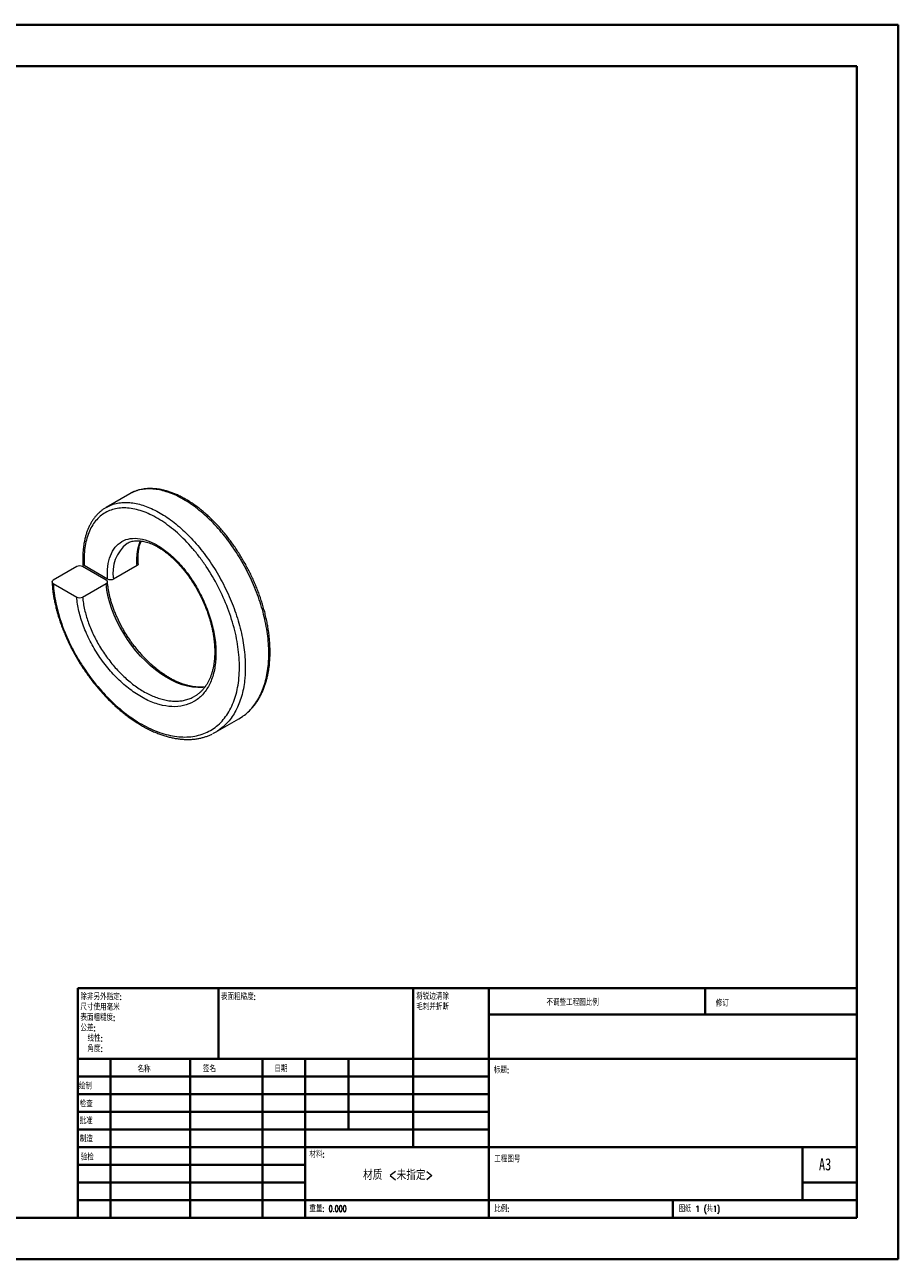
# Model space of a CAD drawing. Header units: millimetres. Extents: x 0 to 420, y 0 to 297.
# Tile 2 of 2: x 210 to 420, y 0 to 297. Entities that reach past the tile are written whole.
import ezdxf

# ---------------------------------------------------------------- set-up
doc = ezdxf.new("R2010")
doc.units = ezdxf.units.MM
doc.styles.add('SLDTEXTSTYLE0', font='TXT', dxfattribs={"width": 0.75, "bigfont": 'bigfont'})
doc.styles.add('SLDTEXTSTYLE1', font='TXT', dxfattribs={"width": 0.75})
doc.styles.add('SLDTEXTSTYLE2', font='TXT', dxfattribs={"width": 0.694444, "bigfont": 'bigfont'})

# ---------------------------------------------------------------- blocks, each defined once
blk = doc.blocks.new('SW_NOTE_0')
at = {"color": 0, "linetype": 'Continuous', "lineweight": 0, "char_height": 1.5, "attachment_point": 1, "style": 'SLDTEXTSTYLE0'}
for s, insert in [('\\M+18FAB锐边\\M+190B4\\M+18F9C', (0, 1.93)), ('\\M+196D1\\M+18E68\\M+19BF3\\M+190DC\\M+19266', (0, -0.57))]:
    blk.add_mtext(s, dxfattribs=dict(at, insert=insert))
blk = doc.blocks.new('SW_NOTE_1')
at = {"color": 0, "linetype": 'Continuous', "lineweight": 0, "char_height": 1.5, "attachment_point": 1, "style": 'SLDTEXTSTYLE0'}
for s, insert in [('\\M+18F9C\\M+194F1另\\M+18A4F\\M+18E77\\M+192E8:', (0, 1.93)), ('\\M+18EDA\\M+190A1\\M+18E67\\M+19770\\M+19F7C\\M+195C4', (0, -0.57)), ('\\M+1955C\\M+196CA\\M+19165糙\\M+19378:', (0, -3.07)), ('\\M+18CF6\\M+18DB7:', (0, -5.57)), ('线\\M+190AB:', (1.69, -8.07)), ('\\M+18A70\\M+19378:', (1.69, -10.57))]:
    blk.add_mtext(s, dxfattribs=dict(at, insert=insert))

msp = doc.modelspace()

# ---------------------------------------------------------------- linework, layer by layer
at = {"color": 7, "linetype": 'Continuous', "lineweight": 40}
for p, q in [((0.08, 297.21), (420.08, 297.21)), ((420.08, 0.21), (420.08, 297.21)), ((25.08, 287.21), (410.08, 287.21)), ((410.08, 287.21), (410.08, 10.21)), ((222.88, 65.46), (410.08, 65.46)), ((222.88, 65.46), (222.88, 10.21)), ((256.68, 48.46), (256.68, 65.46)), ((303.48, 65.46), (303.48, 27.21)), ((321.68, 65.46), (321.68, 10.21)), ((373.68, 59.09), (373.68, 65.46)), ((410.08, 59.09), (321.68, 59.09)), ((410.08, 48.46), (222.88, 48.46)), ((230.68, 48.46), (230.68, 10.21)), ((249.87, 48.46), (249.87, 10.21)), ((267.28, 48.46), (267.28, 10.21)), ((277.48, 10.21), (277.48, 48.46)), ((287.88, 31.46), (287.88, 48.46)), ((321.68, 44.21), (222.88, 44.21)), ((321.68, 39.96), (222.88, 39.96)), ((321.68, 35.71), (222.88, 35.71)), ((321.68, 31.46), (222.88, 31.46)), ((277.48, 27.21), (222.88, 27.21)), ((277.48, 27.21), (410.08, 27.21)), ((397.08, 14.46), (397.08, 27.21)), ((277.48, 22.96), (222.88, 22.96)), ((277.48, 18.71), (222.88, 18.71)), ((410.08, 18.71), (397.08, 18.71)), ((222.88, 14.46), (410.08, 14.46)), ((365.88, 10.21), (365.88, 14.46)), ((25.08, 10.21), (410.08, 10.21)), ((0.08, 0.21), (420.08, 0.21))]:
    msp.add_line(p, q, dxfattribs=at)
at = {"color": 7, "linetype": 'Continuous', "lineweight": 15}
for p, q in [((235.31, 184.36), (229.65, 181.09)), ((235.34, 184.36), (235.31, 184.35)), ((229.66, 181.09), (229.69, 181.11)), ((222.6, 166.87), (216.94, 163.61)), ((229.67, 163.61), (224.01, 166.87)), ((230.02, 163.81), (224.36, 167.08)), ((237.09, 167.08), (231.44, 163.81)), ((216.94, 162.79), (222.6, 159.53)), ((224.01, 159.53), (229.67, 162.79)), ((261.58, 130.27), (262.41, 130.79)), ((255.94, 126.99), (261.59, 130.25))]:
    msp.add_line(p, q, dxfattribs=at)
at = {"color": 8, "linetype": 'Continuous', "lineweight": 15, "flags": 128}
msp.add_lwpolyline([(253.37, 137.85), (252.87, 137.78), (251.68, 137.75), (250.44, 137.85), (249.21, 138.08), (247.95, 138.43), (246.65, 138.92), (245.33, 139.53), (244.06, 140.24), (242.79, 141.06), (241.51, 142), (240.25, 143.05), (239.08, 144.15), (237.93, 145.33), (236.81, 146.61), (235.74, 147.97), (234.77, 149.32), (233.87, 150.73), (233.03, 152.21), (232.26, 153.71), (231.61, 155.17), (231.04, 156.64), (230.55, 158.13), (230.16, 159.6), (229.85, 161.22), (229.67, 162.79), (229.67, 162.79), (229.67, 162.79)], dxfattribs=at)
at = {"color": 8, "linetype": 'Continuous', "lineweight": 15}
msp.add_arc((240.21, 165.44), 8.92, 128.3886, 190.5112, dxfattribs=at)
at = {"color": 7, "linetype": 'Continuous', "lineweight": 15}
for points, knots in [([(262.72, 131), (262.86, 131.1), (263.23, 131.37), (263.79, 131.86), (264.4, 132.45), (264.97, 133.09), (265.51, 133.77), (266.01, 134.5), (266.48, 135.27), (266.91, 136.08), (267.31, 136.94), (267.67, 137.83), (267.99, 138.76), (268.27, 139.73), (268.51, 140.73), (268.7, 141.76), (268.86, 142.81), (268.97, 143.89), (269.04, 144.99), (269.07, 146.11), (269.05, 147.24), (269, 148.4), (268.91, 149.57), (268.78, 150.76), (268.6, 151.97), (268.39, 153.18), (268.14, 154.4), (267.85, 155.63), (267.52, 156.86), (267.16, 158.08), (266.76, 159.31), (266.33, 160.52), (265.86, 161.72), (265.36, 162.92), (264.83, 164.11), (264.26, 165.29), (263.67, 166.47), (263.04, 167.62), (262.38, 168.76), (261.7, 169.88), (261, 170.97), (260.28, 172.03), (259.53, 173.06), (258.77, 174.06), (258, 175.02), (257.2, 175.95), (256.39, 176.85), (255.55, 177.72), (254.71, 178.55), (253.85, 179.34), (252.98, 180.09), (252.1, 180.81), (251.22, 181.47), (250.33, 182.09), (249.44, 182.67), (248.56, 183.2), (247.68, 183.67), (246.8, 184.09), (245.92, 184.47), (245.05, 184.79), (244.18, 185.06), (243.32, 185.29), (242.46, 185.46), (241.62, 185.57), (240.8, 185.63), (239.99, 185.64), (239.21, 185.59), (238.45, 185.49), (237.72, 185.34), (237.02, 185.13), (236.34, 184.88), (235.78, 184.62), (235.45, 184.43), (235.34, 184.36)], [0, 0, 0, 0, 0.008754, 0.022771, 0.036765, 0.050731, 0.064663, 0.078621, 0.092697, 0.106862, 0.121102, 0.135405, 0.149753, 0.164131, 0.178524, 0.192914, 0.207288, 0.221634, 0.235945, 0.250146, 0.26446, 0.27873, 0.292994, 0.307286, 0.321637, 0.336075, 0.350369, 0.364698, 0.379055, 0.393406, 0.407716, 0.421966, 0.436104, 0.45029, 0.464564, 0.478906, 0.493301, 0.507728, 0.522166, 0.53659, 0.550979, 0.565314, 0.579578, 0.593757, 0.607875, 0.622098, 0.636375, 0.650698, 0.665059, 0.67945, 0.693863, 0.708286, 0.722709, 0.737121, 0.751514, 0.76588, 0.78021, 0.794416, 0.808673, 0.823, 0.837378, 0.851789, 0.866204, 0.880593, 0.894927, 0.909178, 0.923319, 0.937326, 0.951182, 0.964913, 0.978652, 0.992411, 1, 1, 1, 1]), ([(216.94, 162.79), (217.02, 161.27), (217.23, 159.68), (217.91, 156.45), (218.37, 154.78), (219.57, 151.39), (220.28, 149.71), (221.5, 147.21), (221.94, 146.38), (222.87, 144.72), (223.37, 143.9), (224.91, 141.5), (226.02, 139.97), (228.4, 137.06), (229.69, 135.66), (232.31, 133.14), (233.66, 132), (235.76, 130.46), (236.47, 129.99), (237.89, 129.11), (239.3, 128.31), (240.72, 127.66), (242.13, 127.08), (242.84, 126.83), (244.94, 126.21), (246.29, 125.96), (248.92, 125.81), (250.2, 125.9), (252.58, 126.42), (253.7, 126.85), (255.24, 127.74), (255.73, 128.08), (256.66, 128.83), (257.1, 129.24), (258.33, 130.59), (259.04, 131.63), (260.23, 134.01), (260.7, 135.32), (261.38, 138.13), (261.59, 139.65), (261.74, 142.87), (261.68, 144.53), (261.41, 147.09), (261.29, 147.95), (260.97, 149.71), (260.79, 150.61), (260.13, 153.27), (259.58, 155.04), (258.24, 158.56), (257.45, 160.32), (255.71, 163.69), (254.76, 165.31), (253.2, 167.65), (252.66, 168.41), (251.55, 169.87), (250.98, 170.57), (249.25, 172.59), (248.03, 173.83), (245.54, 176.06), (244.29, 177.02), (241.77, 178.66), (240.49, 179.33), (238.01, 180.34), (236.81, 180.67), (235.06, 180.92), (234.49, 180.97), (233.38, 180.96), (232.84, 180.92), (231.29, 180.67), (230.33, 180.33), (228.58, 179.32), (227.8, 178.65), (226.8, 177.44), (226.49, 177), (225.93, 176.04), (225.68, 175.52), (225.03, 173.88), (224.72, 172.68), (224.35, 170.04), (224.29, 168.6), (224.36, 167.08)], [0, 0, 0, 0, 0.03125, 0.03125, 0.0625, 0.0625, 0.09375, 0.09375, 0.109375, 0.109375, 0.125, 0.125, 0.15625, 0.15625, 0.1875, 0.1875, 0.21875, 0.21875, 0.234375, 0.234375, 0.25, 0.265625, 0.265625, 0.28125, 0.28125, 0.3125, 0.3125, 0.34375, 0.34375, 0.375, 0.375, 0.390625, 0.390625, 0.40625, 0.40625, 0.4375, 0.4375, 0.46875, 0.46875, 0.5, 0.5, 0.53125, 0.53125, 0.546875, 0.546875, 0.5625, 0.5625, 0.59375, 0.59375, 0.625, 0.625, 0.65625, 0.65625, 0.671875, 0.671875, 0.6875, 0.6875, 0.71875, 0.71875, 0.75, 0.75, 0.78125, 0.78125, 0.8125, 0.8125, 0.828125, 0.828125, 0.84375, 0.84375, 0.875, 0.875, 0.90625, 0.90625, 0.921875, 0.921875, 0.9375, 0.9375, 0.96875, 0.96875, 1, 1, 1, 1]), ([(229.69, 181.11), (229.64, 181.08), (229.38, 180.94), (228.94, 180.64), (228.36, 180.19), (227.81, 179.7), (227.29, 179.16), (226.81, 178.58), (226.37, 177.95), (225.96, 177.28), (225.59, 176.56), (225.26, 175.81), (224.96, 175.03), (224.71, 174.2), (224.5, 173.33), (224.32, 172.43), (224.2, 171.54), (224.11, 170.68), (224.06, 169.83), (224.04, 168.9), (224.05, 168.11), (224.07, 167.61), (224.08, 167.47)], [0, 0, 0, 0, 0.012289, 0.065961, 0.119759, 0.173697, 0.227785, 0.282021, 0.336391, 0.390869, 0.44542, 0.499941, 0.554653, 0.609866, 0.665141, 0.720564, 0.776259, 0.82462, 0.871376, 0.919383, 0.977471, 1, 1, 1, 1]), ([(230.02, 163.81), (229.95, 164.9), (229.97, 165.93), (230.19, 167.82), (230.39, 168.68), (230.98, 170.24), (231.37, 170.92), (232.29, 172.07), (232.84, 172.54), (234.06, 173.25), (234.74, 173.48), (236.19, 173.7), (236.98, 173.69), (238.62, 173.42), (239.47, 173.17), (241.22, 172.42), (242.13, 171.92), (243.91, 170.71), (244.79, 170), (246.55, 168.36), (247.41, 167.45), (249.05, 165.48), (249.84, 164.4), (251.3, 162.12), (251.97, 160.94), (253.19, 158.48), (253.74, 157.19), (254.66, 154.61), (255.04, 153.32), (255.63, 150.73), (255.84, 149.43), (256.06, 146.93), (256.08, 145.71), (255.93, 143.36), (255.76, 142.25), (255.22, 140.17), (254.86, 139.21), (253.96, 137.48), (253.43, 136.71), (252.19, 135.37), (251.5, 134.82), (249.97, 133.94), (249.13, 133.61), (247.36, 133.2), (246.43, 133.12), (244.48, 133.21), (243.46, 133.38), (241.41, 133.95), (240.37, 134.35), (238.26, 135.39), (237.2, 136.02), (235.15, 137.46), (234.14, 138.28), (232.18, 140.1), (231.25, 141.07), (229.49, 143.15), (228.64, 144.27), (227.11, 146.56), (226.43, 147.73), (225.19, 150.14), (224.65, 151.36), (223.75, 153.76), (223.39, 154.95), (222.85, 157.3), (222.68, 158.43), (222.6, 159.53)], [0, 0, 0, 0, 0.03125, 0.03125, 0.0625, 0.0625, 0.09375, 0.09375, 0.125, 0.125, 0.15625, 0.15625, 0.1875, 0.1875, 0.21875, 0.21875, 0.25, 0.25, 0.28125, 0.28125, 0.3125, 0.3125, 0.34375, 0.34375, 0.375, 0.375, 0.40625, 0.40625, 0.4375, 0.4375, 0.46875, 0.46875, 0.5, 0.5, 0.53125, 0.53125, 0.5625, 0.5625, 0.59375, 0.59375, 0.625, 0.625, 0.65625, 0.65625, 0.6875, 0.6875, 0.71875, 0.71875, 0.75, 0.75, 0.78125, 0.78125, 0.8125, 0.8125, 0.84375, 0.84375, 0.875, 0.875, 0.90625, 0.90625, 0.9375, 0.9375, 0.96875, 0.96875, 1, 1, 1, 1]), ([(234.67, 172.44), (234.77, 172.49), (235.01, 172.63), (235.43, 172.8), (235.92, 172.94), (236.44, 173.03), (236.99, 173.08), (237.55, 173.07), (238.14, 173.02), (238.74, 172.91), (239.36, 172.76), (239.99, 172.56), (240.63, 172.31), (241.28, 172.01), (241.94, 171.66), (242.6, 171.27), (243.28, 170.82), (243.96, 170.33), (244.64, 169.79), (245.32, 169.21), (245.99, 168.59), (246.66, 167.93), (247.31, 167.23), (247.95, 166.51), (248.58, 165.74), (249.2, 164.94), (249.79, 164.1), (250.37, 163.23), (250.94, 162.34), (251.47, 161.42), (251.99, 160.48), (252.47, 159.52), (252.93, 158.55), (253.35, 157.58), (253.74, 156.59), (254.1, 155.59), (254.43, 154.59), (254.73, 153.57), (254.99, 152.56), (255.22, 151.55), (255.4, 150.55), (255.55, 149.57), (255.66, 148.6), (255.73, 147.65), (255.76, 146.72), (255.76, 145.8), (255.71, 144.9), (255.63, 144.02), (255.51, 143.17), (255.35, 142.34), (255.15, 141.56), (254.92, 140.81), (254.66, 140.11), (254.35, 139.44), (254.02, 138.8), (253.64, 138.21), (253.24, 137.65), (252.79, 137.13), (252.32, 136.66), (251.81, 136.23), (251.36, 135.9), (251.06, 135.72), (250.95, 135.66)], [0, 0, 0, 0, 0.012308, 0.030318, 0.048145, 0.065848, 0.083364, 0.100699, 0.117872, 0.134906, 0.151817, 0.168616, 0.185308, 0.201893, 0.218328, 0.234851, 0.251496, 0.268235, 0.285036, 0.301862, 0.318666, 0.335407, 0.352052, 0.368565, 0.3852, 0.4019, 0.418681, 0.435519, 0.452393, 0.469277, 0.48614, 0.502961, 0.519719, 0.536373, 0.552976, 0.569697, 0.586506, 0.603372, 0.62026, 0.637123, 0.653924, 0.670629, 0.687207, 0.703731, 0.72026, 0.736928, 0.753696, 0.770524, 0.787371, 0.804183, 0.820922, 0.837557, 0.854069, 0.870573, 0.88727, 0.904109, 0.921088, 0.938197, 0.955423, 0.972745, 0.99013, 1, 1, 1, 1]), ([(237.38, 167.51), (237.37, 167.59), (237.35, 167.94), (237.34, 168.52), (237.34, 169.22), (237.38, 169.92), (237.45, 170.6), (237.56, 171.27), (237.7, 171.91), (237.87, 172.49), (238.01, 172.84), (238.08, 173.01)], [0, 0, 0, 0, 0.039794, 0.158687, 0.269859, 0.385081, 0.508939, 0.632933, 0.757304, 0.882213, 1, 1, 1, 1]), ([(224.01, 166.87), (223.82, 166.98), (223.56, 167.04), (223.04, 167.04), (222.78, 166.98), (222.6, 166.87)], [0, 0, 0, 0, 0.5, 0.5, 1, 1, 1, 1]), ([(224.36, 167.08), (224.29, 167.13), (224.15, 167.23), (224.07, 167.37), (224.08, 167.45), (224.08, 167.47)], [0, 0, 0, 0, 0.442478, 0.884945, 1, 1, 1, 1]), ([(237.37, 167.51), (237.37, 167.46), (237.37, 167.34), (237.26, 167.19), (237.14, 167.11), (237.09, 167.08)], [0, 0, 0, 0, 0.317048, 0.726748, 1, 1, 1, 1]), ([(216.94, 162.79), (216.75, 162.9), (216.65, 163.05), (216.65, 163.35), (216.76, 163.5), (216.94, 163.61)], [0, 0, 0, 0, 0.5, 0.5, 1, 1, 1, 1]), ([(229.67, 162.79), (229.85, 162.9), (229.96, 163.05), (229.96, 163.35), (229.85, 163.5), (229.67, 163.61)], [0, 0, 0, 0, 0.5, 0.5, 1, 1, 1, 1]), ([(231.44, 163.81), (231.25, 163.7), (230.99, 163.64), (230.47, 163.64), (230.21, 163.7), (230.02, 163.81)], [0, 0, 0, 0, 0.5, 0.5, 1, 1, 1, 1]), ([(216.65, 163.17), (216.67, 162.85), (216.72, 162.19), (216.81, 161.2), (216.94, 160.19), (217.11, 159.16), (217.33, 158.09), (217.59, 156.97), (217.89, 155.82), (218.23, 154.67), (218.61, 153.5), (219.03, 152.34), (219.48, 151.17), (219.97, 150.02), (220.49, 148.86), (221.05, 147.7), (221.65, 146.55), (222.27, 145.41), (222.93, 144.28), (223.62, 143.17), (224.34, 142.07), (225.08, 140.99), (225.85, 139.93), (226.65, 138.9), (227.46, 137.9), (228.3, 136.93), (229.15, 135.98), (230.03, 135.06), (230.94, 134.16), (231.86, 133.3), (232.8, 132.47), (233.75, 131.68), (234.72, 130.92), (235.69, 130.21), (236.66, 129.55), (237.64, 128.93), (238.62, 128.36), (239.6, 127.83), (240.58, 127.35), (241.57, 126.92), (242.56, 126.53), (243.55, 126.19), (244.54, 125.91), (245.51, 125.67), (246.48, 125.49), (247.44, 125.36), (248.38, 125.28), (249.31, 125.26), (250.21, 125.29), (251.09, 125.37), (251.96, 125.51), (252.8, 125.7), (253.61, 125.94), (254.4, 126.23), (254.9, 126.46), (255.15, 126.58)], [0, 0, 0, 0, 0.017425, 0.035826, 0.052557, 0.070391, 0.088288, 0.10738, 0.126469, 0.145559, 0.164657, 0.183764, 0.20274, 0.221653, 0.240618, 0.259628, 0.278675, 0.297748, 0.316839, 0.335932, 0.355015, 0.374076, 0.393105, 0.412092, 0.431028, 0.449807, 0.468693, 0.487703, 0.506813, 0.525997, 0.545229, 0.564481, 0.583715, 0.602902, 0.622016, 0.641031, 0.659917, 0.678687, 0.697699, 0.716772, 0.735896, 0.755054, 0.774233, 0.79341, 0.812565, 0.83168, 0.850737, 0.86972, 0.888614, 0.907365, 0.925985, 0.944635, 0.963306, 0.981989, 1, 1, 1, 1]), ([(253.41, 137.9), (253.4, 137.89), (253.16, 137.86), (252.67, 137.84), (251.94, 137.83), (251.2, 137.89), (250.45, 137.99), (249.68, 138.14), (248.92, 138.34), (248.14, 138.59), (247.35, 138.88), (246.55, 139.23), (245.75, 139.62), (244.95, 140.06), (244.14, 140.54), (243.34, 141.07), (242.55, 141.63), (241.76, 142.24), (241, 142.88), (240.24, 143.56), (239.5, 144.27), (238.77, 145.01), (238.05, 145.79), (237.35, 146.6), (236.67, 147.43), (236.02, 148.29), (235.39, 149.16), (234.8, 150.05), (234.24, 150.94), (233.7, 151.85), (233.2, 152.78), (232.73, 153.71), (232.29, 154.65), (231.88, 155.6), (231.51, 156.54), (231.17, 157.47), (230.88, 158.4), (230.63, 159.27), (230.43, 160.1), (230.27, 160.92), (230.13, 161.77), (230.02, 162.55), (229.98, 163.03), (229.97, 163.23)], [0, 0, 0, 0, 0.001166, 0.027144, 0.053004, 0.078705, 0.104207, 0.12948, 0.154526, 0.179284, 0.204326, 0.229474, 0.254707, 0.279998, 0.305317, 0.330622, 0.35588, 0.381061, 0.406172, 0.43099, 0.456065, 0.481316, 0.506696, 0.532152, 0.557628, 0.58305, 0.608362, 0.633514, 0.658499, 0.68357, 0.708796, 0.734118, 0.759505, 0.784923, 0.810329, 0.835685, 0.860961, 0.886131, 0.908094, 0.931168, 0.955992, 0.982344, 1, 1, 1, 1]), ([(222.6, 159.53), (222.78, 159.42), (223.04, 159.36), (223.57, 159.36), (223.83, 159.42), (224.01, 159.53)], [0, 0, 0, 0, 0.5, 0.5, 1, 1, 1, 1]), ([(262.46, 130.81), (262.46, 130.81), (262.49, 130.83), (262.51, 130.85), (262.54, 130.87)], [0, 0, 0, 0, 0.030456, 1, 1, 1, 1]), ([(256.76, 127.52), (256.36, 127.24), (255.86, 126.9), (255.3, 126.66), (255.19, 126.61)], [0, 0, 0, 0, 0.802441, 1, 1, 1, 1])]:
    msp.add_open_spline(points, degree=3, knots=knots, dxfattribs=at)
at = {"color": 8, "linetype": 'Continuous', "lineweight": 15}
for points, knots in [([(262.41, 130.79), (262.48, 130.83), (262.99, 131.14), (263.83, 131.9), (264.94, 133.07), (265.92, 134.44), (266.76, 135.96), (267.46, 137.62), (268.02, 139.41), (268.43, 141.34), (268.65, 143.08), (268.76, 144.87), (268.78, 146.7), (268.65, 148.93), (268.38, 151.24), (267.95, 153.59), (267.39, 155.95), (266.69, 158.31), (265.85, 160.69), (264.88, 163.03), (263.8, 165.32), (262.61, 167.55), (261.32, 169.73), (259.94, 171.82), (258.48, 173.79), (256.96, 175.64), (255.36, 177.38), (253.72, 178.98), (252.05, 180.42), (250.38, 181.69), (248.68, 182.81), (246.99, 183.74), (245.32, 184.48), (243.69, 185.03), (242.08, 185.4), (240.53, 185.57), (239.06, 185.54), (237.68, 185.32), (236.42, 184.94), (235.68, 184.55), (235.34, 184.36)], [0, 0, 0, 0, 0.004093, 0.030973, 0.05804, 0.085695, 0.113554, 0.140431, 0.167692, 0.195148, 0.223004, 0.238064, 0.264938, 0.292196, 0.319649, 0.347501, 0.374378, 0.401639, 0.429095, 0.456951, 0.483828, 0.51109, 0.538545, 0.566402, 0.593281, 0.620346, 0.648, 0.675858, 0.702735, 0.729996, 0.757452, 0.785308, 0.812188, 0.839254, 0.86691, 0.894769, 0.921646, 0.948907, 0.976362, 1, 1, 1, 1]), ([(229.69, 181.11), (230.04, 181.29), (230.77, 181.68), (232.03, 182.06), (233.43, 182.28), (234.91, 182.3), (236.45, 182.13), (238.04, 181.77), (239.69, 181.21), (241.37, 180.46), (243.05, 179.52), (244.73, 178.42), (246.43, 177.13), (248.09, 175.68), (249.72, 174.1), (251.3, 172.37), (252.84, 170.5), (254.31, 168.51), (255.69, 166.43), (256.97, 164.27), (258.16, 162.02), (259.24, 159.72), (260.21, 157.38), (261.04, 155.03), (261.75, 152.64), (262.31, 150.27), (262.73, 147.94), (263, 145.65), (263.13, 143.39), (263.11, 141.5), (262.98, 139.68), (262.75, 137.95), (262.34, 136.04), (261.77, 134.24), (261.05, 132.59), (260.21, 131.09), (259.23, 129.74), (258.1, 128.57), (257.27, 127.83), (256.79, 127.53), (256.76, 127.52)], [0, 0, 0, 0, 0.023651, 0.050917, 0.078379, 0.10624, 0.133125, 0.160198, 0.187859, 0.215723, 0.242606, 0.269873, 0.297334, 0.325196, 0.35208, 0.379151, 0.406811, 0.434675, 0.461558, 0.488825, 0.516286, 0.544148, 0.571031, 0.598297, 0.625759, 0.65362, 0.6805, 0.707764, 0.735222, 0.76308, 0.779454, 0.806337, 0.833604, 0.861065, 0.888927, 0.915812, 0.942885, 0.970546, 0.99841, 1, 1, 1, 1]), ([(237.09, 167.08), (237.09, 167.08), (237.06, 167.56), (237.03, 168.45), (237.09, 169.69), (237.24, 170.83), (237.5, 171.89), (237.75, 172.62), (237.93, 172.97), (237.96, 173.03)], [0, 0, 0, 0, 0.0000334, 0.2053617, 0.3909817, 0.5778897, 0.7688581, 0.9612293, 1, 1, 1, 1]), ([(224.01, 159.53), (224.01, 159.53), (224.05, 159.04), (224.16, 158.03), (224.45, 156.53), (224.84, 155.04), (225.3, 153.58), (225.87, 152.08), (226.53, 150.59), (227.27, 149.11), (228.09, 147.66), (229, 146.22), (229.99, 144.82), (231.03, 143.48), (232.13, 142.21), (233.28, 141), (234.48, 139.87), (235.71, 138.83), (236.97, 137.89), (238.26, 137.04), (239.56, 136.31), (240.86, 135.7), (242.14, 135.2), (243.42, 134.83), (244.68, 134.58), (245.9, 134.47), (247.08, 134.48), (248.23, 134.63), (249.31, 134.91), (250.23, 135.25), (250.74, 135.55), (250.95, 135.67)], [0, 0, 0, 0, 0.000006, 0.039729, 0.079804, 0.115077, 0.150595, 0.186885, 0.223442, 0.258714, 0.294232, 0.330522, 0.36708, 0.402586, 0.438092, 0.474104, 0.510641, 0.5459, 0.581661, 0.617678, 0.654219, 0.689725, 0.725232, 0.761244, 0.797782, 0.833288, 0.868794, 0.904807, 0.941344, 0.97685, 1, 1, 1, 1])]:
    msp.add_open_spline(points, degree=3, knots=knots, dxfattribs=at)

# ---------------------------------------------------------------- block references
at = {"color": 7, "linetype": 'Continuous', "lineweight": 0}
for name, p in [('SW_NOTE_1', (223.47, 62.2)), ('SW_NOTE_0', (304.19, 62.28))]:
    msp.add_blockref(name, p, dxfattribs=at)

# ---------------------------------------------------------------- texts
for s, insert, char_height, attachment_point, style in [('\\M+1955C\\M+196CA\\M+19165糙\\M+19378:', (257.25, 64.13), 1.5, 1, 'SLDTEXTSTYLE0'), ('\\M+19573调\\M+190AE\\M+18D48\\M+192F6图\\M+194E4\\M+197E1', (335.49, 62.75), 1.5, 1, 'SLDTEXTSTYLE0'), ('\\M+18F43订', (376.21, 62.55), 1.5, 1, 'SLDTEXTSTYLE0'), ('\\M+196BC\\M+18FCC', (237.2, 46.72), 1.5, 1, 'SLDTEXTSTYLE0'), ('签\\M+196BC', (252.91, 46.78), 1.5, 1, 'SLDTEXTSTYLE0'), ('\\M+193FA\\M+18AFA', (270.09, 46.79), 1.5, 1, 'SLDTEXTSTYLE0'), ('标题:', (322.84, 46.49), 1.5, 1, 'SLDTEXTSTYLE0'), ('绘\\M+190A7', (223.09, 42.64), 1.5, 1, 'SLDTEXTSTYLE0'), ('检查', (223.29, 38.37), 1.5, 1, 'SLDTEXTSTYLE0'), ('\\M+194E1\\M+18F79', (223.28, 34.28), 1.5, 1, 'SLDTEXTSTYLE0'), ('\\M+190A7\\M+191A2', (223.33, 29.95), 1.5, 1, 'SLDTEXTSTYLE0'), ('验检', (223.55, 25.56), 1.5, 1, 'SLDTEXTSTYLE0'), ('\\M+18DDE\\M+197BF:', (278.52, 26.2), 1.5, 1, 'SLDTEXTSTYLE0'), ('\\M+18D48\\M+192F6图\\M+18D86', (322.95, 25.08), 1.5, 1, 'SLDTEXTSTYLE0'), ('A3', (401, 24.52), 2.91, 1, 'SLDTEXTSTYLE1'), ('\\M+18DDE质 <\\M+196A2\\M+18E77\\M+192E8>', (299.85, 21.7), 2.3813, 2, 'SLDTEXTSTYLE0'), ('\\M+18F64\\M+197CA: 0.000', (278.5, 13.16), 1.4986, 1, 'SLDTEXTSTYLE0'), ('\\M+194E4\\M+197E1:', (322.95, 13.11), 1.5, 1, 'SLDTEXTSTYLE0'), ('图纸 1 (\\M+18BA41)', (367.36, 13.11), 1.5, 1, 'SLDTEXTSTYLE2')]:
    msp.add_mtext(s, dxfattribs=dict(at, insert=insert, char_height=char_height, attachment_point=attachment_point, style=style))

doc.saveas('drawing.dxf')
